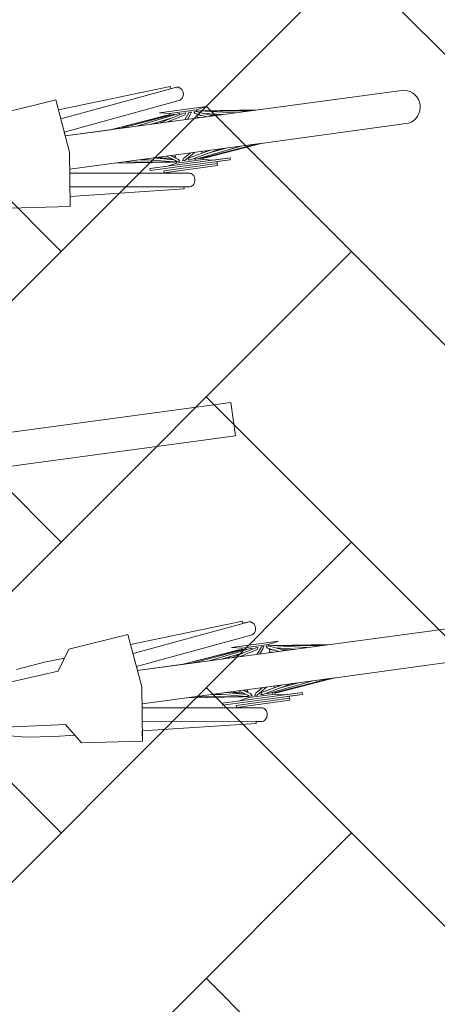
# Model space of a CAD drawing. Header units: metres. Extents: x 737835 to 905050, y 6570742 to 6590316.
# Tile 174 of 256: x 738020.305 to 738020.924, y 6590130.886 to 6590132.346. Entities that reach past the tile are written whole.
import ezdxf

# ---------------------------------------------------------------- set-up
doc = ezdxf.new("R2010")
doc.units = ezdxf.units.M
doc.header["$LTSCALE"] = 0.5
doc.layers.add('AS_jalgrattad', color=252, linetype='Continuous')
doc.layers.add('AS_mõõdud', color=7, linetype='Continuous', lineweight=0)
doc.layers.add('AS_sillutiskivi RG', color=9, linetype='Continuous', lineweight=0)
doc.styles.add('Style-Arial Narrow', font='ARIALN.TTF')
doc.dimstyles.new('ISO-25', dxfattribs={"dimtxt": 2.5, "dimasz": 2.5, "dimexe": 1.25, "dimexo": 0.625, "dimtad": 1, "dimdec": 1, "dimtxsty": 'Standard', "dimcen": 2.5, "dimadec": 0, "dimazin": 0, "dimtfac": 1, "dimtdec": 1, "dimtmove": 0, "dimatfit": 3, "dimfxl": 1, "dimarcsym": 0})

# ---------------------------------------------------------------- blocks, each defined once
blk = doc.blocks.new('A$C6b675ec8')
at = {"layer": 'AS_jalgrattad', "linetype": 'Continuous', "lineweight": 20, "ltscale": 100}
for p, q in [((1262.4, 2480.2), (1272.4, 2400.2)), ((1266, 2450.9), (1441, 2474.5)), ((1268.5, 2431.1), (1445.1, 2455)), ((1482.2, 2440.2), (1412.2, 2440.2)), ((1412.2, 2440.2), (1427.2, 2437.2)), ((1482.2, 2440.2), (1467.2, 2437.2)), ((1558, 2425.2), (1269.3, 2425.2)), ((1422.5, 2435.2), (1336.4, 2425.2)), ((1426.4, 2435.2), (1337.7, 2425.2)), ((1432, 2435.2), (1351.2, 2425.2)), ((1439.4, 2435.2), (1376.4, 2425.2)), ((1430, 2430.5), (1396.6, 2425.2)), ((1409.4, 2427.2), (1404.7, 2425.2)), ((1447.7, 2435.2), (1410.1, 2425.2)), ((1421.2, 2435.2), (1414, 2434.2)), ((1423, 2429.4), (1418.6, 2427.5)), ((1421.2, 2435.2), (1425.9, 2435.2)), ((1421.2, 2435.2), (1421.2, 2435.1)), ((1422.5, 2435.2), (1422.6, 2434.8)), ((1449.4, 2432.2), (1423, 2425.2)), ((1423.3, 2434.9), (1423.4, 2435.2)), ((1425.8, 2435.1), (1425.9, 2435.2)), ((1426.4, 2435.2), (1426.7, 2435.2)), ((1426.7, 2435.2), (1426.8, 2434.6)), ((1427.2, 2434.9), (1426.8, 2434.8)), ((1467.2, 2437.2), (1427.2, 2437.2)), ((1427.2, 2437.2), (1427.2, 2434.6)), ((1427.2, 2430.1), (1427.2, 2429.8)), ((1427.2, 2426.3), (1427.2, 2425.2)), ((1432, 2435.2), (1433.5, 2435.2)), ((1433.5, 2435.2), (1433.3, 2434.2)), ((1439.4, 2435.2), (1441.8, 2435.2)), ((1441.8, 2435.2), (1441.3, 2433.5)), ((1447.7, 2435.2), (1450.9, 2435.2)), ((1456, 2435.2), (1448.2, 2425.2)), ((1450.9, 2435.2), (1449.4, 2432.2)), ((1457.8, 2432.2), (1452.3, 2425.2)), ((1456, 2435.2), (1459.5, 2435.2)), ((1459.5, 2435.2), (1457.8, 2432.2)), ((1463.2, 2435.2), (1466.5, 2435.2)), ((1464.8, 2432.2), (1463.2, 2435.2)), ((1464.8, 2432.2), (1481, 2425.2)), ((1466.5, 2435.2), (1489.6, 2425.2)), ((1467.2, 2437.2), (1467.2, 2434.9)), ((1467.2, 2431.2), (1467.2, 2425.2)), ((1467.2, 2430.1), (1471.3, 2429.4)), ((1467.2, 2429.8), (1475.8, 2427.5)), ((1467.2, 2426.3), (1471.3, 2425.2)), ((1467.6, 2435.2), (1467.9, 2435.2)), ((1467.6, 2435.2), (1467.6, 2434.8)), ((1467.8, 2434.7), (1467.9, 2435.2)), ((1467.9, 2435.2), (1468.5, 2435.1)), ((1468.5, 2435.2), (1473.2, 2435.2)), ((1468.9, 2434.2), (1468.5, 2435.2)), ((1471.3, 2435.2), (1522.4, 2425.2)), ((1473.2, 2435.2), (1546.2, 2425.2)), ((1476.5, 2430.9), (1505.6, 2425.2)), ((1478.3, 2430.1), (1484.2, 2429.4)), ((1480.3, 2434.2), (1558, 2425.2)), ((1484.9, 2427.2), (1497.7, 2425.2)), ((1520.8, 2425.5), (1523.1, 2425.2)), ((1272.4, 2400.2), (1262.4, 2320.2)), ((1268.5, 2369.3), (1445.1, 2345.4)), ((1558, 2375.2), (1269.3, 2375.2)), ((1366.5, 2371.8), (1336.3, 2375.2)), ((1419.1, 2365.5), (1338.1, 2375.2)), ((1421.4, 2365.2), (1353.1, 2375.2)), ((1388, 2373.3), (1374.8, 2375.2)), ((1424, 2365.2), (1379.4, 2375.2)), ((1387.2, 2373.5), (1384.8, 2373.8)), ((1424.3, 2368.5), (1394.4, 2375.2)), ((1420.6, 2370.9), (1400.9, 2373.8)), ((1420.2, 2370.9), (1401.1, 2375.2)), ((1429.4, 2365.2), (1413.9, 2375.2)), ((1423.3, 2369.2), (1419.2, 2369.7)), ((1431.1, 2368.2), (1420.3, 2375.2)), ((1427.2, 2372.7), (1422.5, 2373.8)), ((1426, 2367.4), (1427, 2365.2)), ((1427.2, 2365.6), (1426.8, 2365.7)), ((1427.2, 2375.2), (1427.2, 2370.8)), ((1427.2, 2366.6), (1427.2, 2363.2)), ((1431.1, 2368.2), (1432.8, 2365.2)), ((1436.9, 2365.2), (1438.6, 2368.2)), ((1438.6, 2368.2), (1449.4, 2375.2)), ((1440.3, 2365.2), (1455.8, 2375.2)), ((1445.7, 2365.2), (1447.1, 2368.2)), ((1447.1, 2368.2), (1478.3, 2375.2)), ((1448.7, 2365.2), (1493.3, 2375.2)), ((1454.7, 2365.2), (1455.1, 2366.7)), ((1456.9, 2365.2), (1525.2, 2375.2)), ((1462.8, 2365.2), (1462.8, 2366.1)), ((1463.9, 2365.2), (1547.7, 2375.2)), ((1467.2, 2375.2), (1467.2, 2372.7)), ((1467.2, 2365.6), (1467.2, 2363.2)), ((1467.6, 2365.7), (1467.4, 2365.2)), ((1468.9, 2365.2), (1558, 2375.2)), ((1468.9, 2365.2), (1468.9, 2365.8)), ((1470.4, 2365.2), (1470.3, 2365.4)), ((1470.8, 2365.4), (1470.8, 2365.2)), ((1471.3, 2365.5), (1471.3, 2365.2)), ((1471.8, 2373.8), (1474.1, 2375.2)), ((1472.5, 2365.2), (1472.4, 2365.6)), ((1472.5, 2365.2), (1527.9, 2371.8)), ((1473, 2365.2), (1475.2, 2365.5)), ((1474.2, 2370.9), (1503.4, 2375.2)), ((1493.4, 2373.8), (1500, 2375.2)), ((1387.2, 2360.2), (1507.2, 2360.2)), ((1387.2, 2360.2), (1387.2, 2357.2)), ((1387.2, 2357.2), (1507.2, 2357.2)), ((1407.2, 2354.2), (1487.2, 2354.2)), ((1407.2, 2354.2), (1407.2, 2351.2)), ((1427.2, 2363.2), (1412.2, 2360.2)), ((1423.6, 2365.2), (1421.4, 2365.2)), ((1423.6, 2365.3), (1423.6, 2365.2)), ((1427, 2365.2), (1424, 2365.2)), ((1467.2, 2363.2), (1427.2, 2363.2)), ((1432.8, 2365.2), (1429.4, 2365.2)), ((1440.3, 2365.2), (1436.9, 2365.2)), ((1448.7, 2365.2), (1445.7, 2365.2)), ((1456.9, 2365.2), (1454.7, 2365.2)), ((1463.9, 2365.2), (1462.8, 2365.2)), ((1467.2, 2363.2), (1482.2, 2360.2)), ((1470.4, 2365.2), (1467.4, 2365.2)), ((1470.4, 2365.2), (1470.8, 2365.3)), ((1473, 2365.2), (1470.8, 2365.2)), ((1473, 2365.2), (1473, 2365.3)), ((1507.2, 2360.2), (1507.2, 2357.2)), ((1266, 2349.6), (1441, 2325.9)), ((1262.4, 1680.2), (1272.4, 1600.2)), ((1152.4, 1640.2), (1172.4, 1670.2)), ((1266, 1650.9), (1441, 1674.5)), ((1268.5, 1631.1), (1445.1, 1655)), ((1042.4, 1630.2), (1152.4, 1640.2)), ((1482.2, 1640.2), (1412.2, 1640.2)), ((1412.2, 1640.2), (1427.2, 1637.2)), ((1467.2, 1637.2), (1427.2, 1637.2)), ((1427.2, 1637.2), (1427.2, 1634.6)), ((1482.2, 1640.2), (1467.2, 1637.2)), ((1467.2, 1637.2), (1467.2, 1634.9)), ((1558, 1625.2), (1269.3, 1625.2)), ((1422.5, 1635.2), (1336.4, 1625.2)), ((1426.4, 1635.2), (1337.7, 1625.2)), ((1432, 1635.2), (1351.2, 1625.2)), ((1439.4, 1635.2), (1376.4, 1625.2)), ((1430, 1630.5), (1396.6, 1625.2)), ((1409.4, 1627.2), (1404.7, 1625.2)), ((1447.7, 1635.2), (1410.1, 1625.2)), ((1421.2, 1635.2), (1414, 1634.2)), ((1423, 1629.4), (1418.6, 1627.5)), ((1421.2, 1635.2), (1425.9, 1635.2)), ((1421.2, 1635.2), (1421.2, 1635.1)), ((1422.5, 1635.2), (1422.6, 1634.8)), ((1449.4, 1632.2), (1423, 1625.2)), ((1423.3, 1634.9), (1423.4, 1635.2)), ((1425.8, 1635.1), (1425.9, 1635.2)), ((1426.4, 1635.2), (1426.7, 1635.2)), ((1426.7, 1635.2), (1426.8, 1634.6)), ((1427.2, 1634.9), (1426.8, 1634.8)), ((1427.2, 1630.1), (1427.2, 1629.8)), ((1427.2, 1626.3), (1427.2, 1625.2)), ((1432, 1635.2), (1433.5, 1635.2)), ((1433.5, 1635.2), (1433.3, 1634.2)), ((1439.4, 1635.2), (1441.8, 1635.2)), ((1441.8, 1635.2), (1441.3, 1633.5)), ((1447.7, 1635.2), (1450.9, 1635.2)), ((1456, 1635.2), (1448.2, 1625.2)), ((1450.9, 1635.2), (1449.4, 1632.2)), ((1457.8, 1632.2), (1452.3, 1625.2)), ((1456, 1635.2), (1459.5, 1635.2)), ((1459.5, 1635.2), (1457.8, 1632.2)), ((1463.2, 1635.2), (1466.5, 1635.2)), ((1464.8, 1632.2), (1463.2, 1635.2)), ((1464.8, 1632.2), (1481, 1625.2)), ((1466.5, 1635.2), (1489.6, 1625.2)), ((1467.2, 1631.2), (1467.2, 1625.2)), ((1467.2, 1630.1), (1471.3, 1629.4)), ((1467.2, 1629.8), (1475.8, 1627.5)), ((1467.2, 1626.3), (1471.3, 1625.2)), ((1467.6, 1635.2), (1467.9, 1635.2)), ((1467.6, 1635.2), (1467.6, 1634.8)), ((1467.8, 1634.7), (1467.9, 1635.2)), ((1467.9, 1635.2), (1468.5, 1635.1)), ((1468.5, 1635.2), (1473.2, 1635.2)), ((1468.9, 1634.2), (1468.5, 1635.2)), ((1471.3, 1635.2), (1522.4, 1625.2)), ((1473.2, 1635.2), (1546.2, 1625.2)), ((1476.5, 1630.9), (1505.6, 1625.2)), ((1478.3, 1630.1), (1484.2, 1629.4)), ((1480.3, 1634.2), (1558, 1625.2)), ((1484.9, 1627.2), (1497.7, 1625.2)), ((1520.8, 1625.5), (1523.1, 1625.2)), ((1272.4, 1600.2), (1262.4, 1520.2)), ((1152.4, 1560.2), (1042.4, 1570.2)), ((1268.5, 1569.3), (1445.1, 1545.4)), ((1558, 1575.2), (1269.3, 1575.2)), ((1366.5, 1571.8), (1336.3, 1575.2)), ((1419.1, 1565.5), (1338.1, 1575.2)), ((1421.4, 1565.2), (1353.1, 1575.2)), ((1388, 1573.3), (1374.8, 1575.2)), ((1424, 1565.2), (1379.4, 1575.2)), ((1387.2, 1573.5), (1384.8, 1573.8)), ((1424.3, 1568.5), (1394.4, 1575.2)), ((1420.6, 1570.9), (1400.9, 1573.8)), ((1420.2, 1570.9), (1401.1, 1575.2)), ((1427.2, 1563.2), (1412.2, 1560.2)), ((1429.4, 1565.2), (1413.9, 1575.2)), ((1423.3, 1569.2), (1419.2, 1569.7)), ((1431.1, 1568.2), (1420.3, 1575.2)), ((1423.6, 1565.2), (1421.4, 1565.2)), ((1427.2, 1572.7), (1422.5, 1573.8)), ((1423.6, 1565.3), (1423.6, 1565.2)), ((1427, 1565.2), (1424, 1565.2)), ((1426, 1567.4), (1427, 1565.2)), ((1427.2, 1565.6), (1426.8, 1565.7)), ((1427.2, 1575.2), (1427.2, 1570.8)), ((1427.2, 1566.6), (1427.2, 1563.2)), ((1467.2, 1563.2), (1427.2, 1563.2)), ((1432.8, 1565.2), (1429.4, 1565.2)), ((1431.1, 1568.2), (1432.8, 1565.2)), ((1436.9, 1565.2), (1438.6, 1568.2)), ((1440.3, 1565.2), (1436.9, 1565.2)), ((1438.6, 1568.2), (1449.4, 1575.2)), ((1440.3, 1565.2), (1455.8, 1575.2)), ((1445.7, 1565.2), (1447.1, 1568.2)), ((1448.7, 1565.2), (1445.7, 1565.2)), ((1447.1, 1568.2), (1478.3, 1575.2)), ((1448.7, 1565.2), (1493.3, 1575.2)), ((1454.7, 1565.2), (1455.1, 1566.7)), ((1456.9, 1565.2), (1454.7, 1565.2)), ((1456.9, 1565.2), (1525.2, 1575.2)), ((1462.8, 1565.2), (1462.8, 1566.1)), ((1463.9, 1565.2), (1462.8, 1565.2)), ((1463.9, 1565.2), (1547.7, 1575.2)), ((1467.2, 1575.2), (1467.2, 1572.7)), ((1467.2, 1565.6), (1467.2, 1563.2)), ((1467.2, 1563.2), (1482.2, 1560.2)), ((1467.6, 1565.7), (1467.4, 1565.2)), ((1470.4, 1565.2), (1467.4, 1565.2)), ((1468.9, 1565.2), (1558, 1575.2)), ((1468.9, 1565.2), (1468.9, 1565.8)), ((1470.4, 1565.2), (1470.3, 1565.4)), ((1470.4, 1565.2), (1470.8, 1565.3)), ((1470.8, 1565.4), (1470.8, 1565.2)), ((1473, 1565.2), (1470.8, 1565.2)), ((1471.3, 1565.5), (1471.3, 1565.2)), ((1471.8, 1573.8), (1474.1, 1575.2)), ((1472.5, 1565.2), (1472.4, 1565.6)), ((1472.5, 1565.2), (1527.9, 1571.8)), ((1473, 1565.2), (1475.2, 1565.5)), ((1473, 1565.2), (1473, 1565.3)), ((1474.2, 1570.9), (1503.4, 1575.2)), ((1493.4, 1573.8), (1500, 1575.2)), ((1172.4, 1530.2), (1152.4, 1560.2)), ((1266, 1549.6), (1441, 1525.9)), ((1387.2, 1560.2), (1507.2, 1560.2)), ((1387.2, 1560.2), (1387.2, 1557.2)), ((1387.2, 1557.2), (1507.2, 1557.2)), ((1407.2, 1554.2), (1487.2, 1554.2)), ((1407.2, 1554.2), (1407.2, 1551.2)), ((1507.2, 1560.2), (1507.2, 1557.2))]:
    blk.add_line(p, q, dxfattribs=at)
at = {"layer": 'AS_jalgrattad', "linetype": 'Continuous', "lineweight": 20, "ltscale": 100, "flags": 128}
for points in [[(1172.4, 2470.2), (1262.4, 2480.2), (1264.3, 2465), (1433.4, 2476.9), (1433.6, 2473.6), (1442.4, 2474.7), (1445.3, 2474.2), (1447.9, 2472.6), (1449.9, 2470), (1451, 2467), (1451.3, 2463.8), (1450.7, 2460.6), (1448.8, 2457.3), (1446.4, 2455.5), (1445.1, 2455), (1268.5, 2431.1), (1269.3, 2425.2), (1337.7, 2425.2), (1421.2, 2435.2), (1426.7, 2435.2), (1426.8, 2434.8), (1427.2, 2434.9), (1427.2, 2437.2), (1412.2, 2440.2), (1482.2, 2440.2), (1467.2, 2437.2), (1467.2, 2434.9), (1467.6, 2434.8), (1467.6, 2435.2), (1473.2, 2435.2), (1558, 2425.2), (1776.8, 2424.8, -0.8358), (1776.4, 2375.6), (1555.5, 2375.2), (1473, 2365.2), (1467.4, 2365.2), (1467.6, 2365.7), (1467.2, 2365.6), (1467.2, 2363.2), (1482.2, 2360.2), (1507.2, 2360.2), (1507.2, 2357.2), (1487.2, 2357.2), (1487.2, 2351.2), (1407.2, 2351.2), (1407.1, 2350.6), (1445.1, 2345.4), (1446.8, 2344.7), (1448.3, 2343.7), (1449.3, 2342.5), (1450.2, 2341.2), (1450.8, 2339.7), (1451.2, 2338), (1451.3, 2336.3), (1451.2, 2334.6), (1450.9, 2332.9), (1450.3, 2331.3), (1449.9, 2330.5), (1448.5, 2328.5), (1447.3, 2327.4), (1445.8, 2326.5), (1444.2, 2325.9), (1442.4, 2325.7), (1433.6, 2326.9), (1433.4, 2323.6), (1264.3, 2335.4), (1262.4, 2320.2), (1172.4, 2330.2)], [(1091.5, 1650.7), (1134.1, 1655.9), (1164.3, 1658), (1172.4, 1670.2), (1262.4, 1680.2), (1264.3, 1665), (1433.4, 1676.9), (1433.6, 1673.6), (1442.4, 1674.7), (1445.3, 1674.2), (1447.9, 1672.6), (1449.9, 1670), (1451, 1667), (1451.3, 1663.8), (1450.7, 1660.6), (1448.8, 1657.3), (1446.4, 1655.5), (1445.1, 1655), (1268.5, 1631.1), (1269.3, 1625.2), (1337.7, 1625.2), (1421.2, 1635.2), (1426.7, 1635.2), (1426.8, 1634.8), (1427.2, 1634.9), (1427.2, 1637.2), (1412.2, 1640.2), (1482.2, 1640.2), (1467.2, 1637.2), (1467.2, 1634.9), (1467.6, 1634.8), (1467.6, 1635.2), (1473.2, 1635.2), (1558, 1625.2), (1776.8, 1624.8, -0.8358)]]:
    blk.add_lwpolyline(points, format="xyb", dxfattribs=at)
blk.add_lwpolyline([(1776.4, 1575.6), (1555.5, 1575.2), (1473, 1565.2), (1467.4, 1565.2), (1467.6, 1565.7), (1467.2, 1565.6), (1467.2, 1563.2), (1482.2, 1560.2), (1507.2, 1560.2), (1507.2, 1557.2), (1487.2, 1557.2), (1487.2, 1551.2), (1407.2, 1551.2), (1407.1, 1550.6), (1445.1, 1545.4), (1446.8, 1544.7), (1448.3, 1543.7), (1449.3, 1542.5), (1450.2, 1541.2), (1450.8, 1539.7), (1451.2, 1538), (1451.3, 1536.3), (1451.2, 1534.6), (1450.9, 1532.9), (1450.3, 1531.3), (1449.9, 1530.5), (1448.5, 1528.5), (1447.3, 1527.4), (1445.8, 1526.5), (1444.2, 1525.9), (1442.4, 1525.7), (1433.6, 1526.9), (1433.4, 1523.6), (1264.3, 1535.4), (1262.4, 1520.2), (1172.4, 1530.2), (1164.3, 1542.4), (1134.1, 1544.5), (1091.5, 1549.7), (1022.5, 1565)], dxfattribs=at)
blk = doc.blocks.new('*D84')
at = {"layer": 'AS_mõõdud', "color": 0, "lineweight": -2, "transparency": 16777216}
for p, q in [((738003.5864, 6590244.8915), (738005.5275, 6590245.154)), ((738004.6437, 6590244.2272), (738022.8644, 6590109.487)), ((738022.0215, 6590108.5657), (738023.9626, 6590108.8282))]:
    blk.add_line(p, q, dxfattribs=at)
at = {"layer": 'AS_mõõdud', "color": 0, "transparency": 16777216}
for points in [[(738004.7758, 6590244.245), (738004.5116, 6590244.2093), (738004.5365, 6590245.02)], [(738022.9965, 6590109.5048), (738022.7323, 6590109.4691), (738022.9716, 6590108.6942)]]:
    blk.add_solid(points, dxfattribs=at)
at = {"layer": 'Defpoints', "color": 0, "transparency": 16777216}
for p in [(738003.2891, 6590244.8513), (738022.9716, 6590108.6942), (738021.7242, 6590108.5255)]:
    blk.add_point(p, dxfattribs=at)
at = {"layer": 'AS_mõõdud', "color": 0, "transparency": 16777216, "insert": (738014.4882, 6590176.9564), "char_height": 1, "attachment_point": 5, "rotation": 277.7013, "style": 'Style-Arial Narrow'}
blk.add_mtext('{\\fArial Narrow|b0|i0|c186|p39;pikkus }137,6m', dxfattribs=at)

msp = doc.modelspace()

# ---------------------------------------------------------------- hatches: boundary and pattern name
at = {"layer": 'AS_sillutiskivi RG'}
h = msp.add_hatch(dxfattribs=at)
h.set_pattern_fill('AR-HBONE', color=256, scale=0.003)
edge = h.paths.add_edge_path()
edge.add_line((737983.4831, 6590103.3519), (737979.074, 6590135.9556))
edge.add_line((737979.074, 6590135.9556), (737979.0869, 6590135.9573))
edge.add_line((737979.0869, 6590135.9573), (737977.7842, 6590145.5906))
edge.add_line((737977.7842, 6590145.5906), (737983.7885, 6590146.4026))
edge.add_line((737983.7885, 6590146.4026), (737980.9769, 6590167.179))
edge.add_line((737980.9769, 6590167.179), (737978.9903, 6590166.9411))
edge.add_line((737978.9903, 6590166.9411), (737980.2469, 6590157.6495))
edge.add_arc((737977.2676, 6590157.2476), 3.0062, -31.36, 7.6818, ccw=False)
edge.add_line((737979.8347, 6590155.6832), (737976.8189, 6590150.4909))
edge.add_arc((737975.5218, 6590151.2442), 1.5, 187.7015, 329.851, ccw=False)
edge.add_line((737974.0353, 6590151.0432), (737972.7645, 6590160.4403))
edge.add_arc((737975.7375, 6590160.8423), 3, 149.5332, 187.7015, ccw=False)
edge.add_line((737973.1517, 6590162.3635), (737976.1705, 6590167.4952))
edge.add_arc((737977.4787, 6590166.7004), 1.5307, 9.0476, 148.7195, ccw=False)
edge.add_line((737978.9903, 6590166.9411), (737980.9769, 6590167.179))
edge.add_line((737980.9769, 6590167.179), (737979.0776, 6590181.2231))
edge.add_line((737979.0776, 6590181.2231), (737976.4692, 6590180.88))
edge.add_arc((737961.7924, 6590184.6366), 15.15, 329.53325, 345.64327, ccw=False)
edge.add_line((737974.8505, 6590176.955), (737968.8776, 6590166.797))
edge.add_line((737968.8776, 6590166.797), (737971.5396, 6590147.1121))
edge.add_arc((737968.5667, 6590146.7101), 3, -30.149, 7.7015, ccw=False)
edge.add_line((737971.1608, 6590145.2033), (737965.9949, 6590136.3091))
edge.add_line((737965.9949, 6590136.3091), (737966.6562, 6590131.4747))
edge.add_line((737966.6562, 6590131.4747), (737973.9909, 6590124.2812))
edge.add_arc((737971.8903, 6590122.1394), 3, 7.7059, 45.5564, ccw=False)
edge.add_line((737974.8632, 6590122.5417), (737975.8293, 6590115.3976))
edge.add_arc((737969.8834, 6590114.5935), 6, -30.46675, 7.7015, ccw=False)
edge.add_line((737975.055, 6590111.5513), (737970.4519, 6590103.7279))
edge.add_line((737970.4519, 6590103.7279), (737963.3687, 6590102.7698))
edge.add_line((737963.3687, 6590102.7698), (737963.4853, 6590101.9036))
edge.add_line((737963.4853, 6590101.9036), (737964.26, 6590096.15))
edge.add_line((737964.26, 6590096.15), (737968.0449, 6590096.6769))
edge.add_line((737968.0449, 6590096.6769), (738030.6108, 6590105.3769))
edge.add_line((738030.6108, 6590105.3769), (738029.7403, 6590111.6835))
edge.add_arc((738027.7647, 6590111.4207), 1.993, -82.4541, 7.5781, ccw=False)
edge.add_line((738028.0265, 6590109.445), (738027.6517, 6590109.3943))
edge.add_line((738027.6517, 6590109.3943), (738021.7249, 6590108.5239))
edge.add_line((738021.7249, 6590108.5239), (737983.4831, 6590103.3519))
edge = h.paths.add_edge_path(flags=16)
edge.add_arc((737977.2594, 6590103.7308), 2.25, 0, 360)
h = msp.add_hatch(dxfattribs=at)
h.set_pattern_fill('AR-HBONE', color=256, scale=0.003)
edge = h.paths.add_edge_path()
edge.add_line((738017.2914, 6590141.2937), (738023.7939, 6590142.173))
edge.add_arc((738023.526, 6590144.155), 2, 277.6998, 366.5438)
edge.add_line((738025.5129, 6590144.3829), (738026.4036, 6590137.468))
edge.add_arc((738024.4201, 6590137.2122), 2, 7.3479, 97.6998)
edge.add_line((738024.1521, 6590139.1942), (738023.6314, 6590139.1238))
edge.add_arc((738023.8994, 6590137.1418), 2, 97.6998, 187.7015)
edge.add_line((738021.9174, 6590136.8738), (738025.4017, 6590111.1082))
edge.add_arc((738027.3837, 6590111.3763), 2, 187.7015, 277.7015)
edge.add_line((738027.6517, 6590109.3943), (738021.7251, 6590108.5229))
edge.add_line((738021.7251, 6590108.5229), (738017.6954, 6590138.3207))
edge.add_line((738017.6954, 6590138.3207), (738017.2914, 6590141.2937))
edge = h.paths.add_edge_path(flags=16)
edge.add_line((738017.9469, 6590140.3682), (738024.1521, 6590139.1942))
edge.add_line((738024.1521, 6590139.1942), (738025.2427, 6590139.3107))

# ---------------------------------------------------------------- linework, layer by layer
at = {"layer": 'AS_jalgrattad', "color": 7, "linetype": 'Continuous', "lineweight": 20, "ltscale": 100}
msp.add_lwpolyline([(738019.6271, 6590131.6444), (738019.6338, 6590131.5949), (738020.6248, 6590131.7289), (738020.6181, 6590131.7785), (738019.6271, 6590131.6444)], dxfattribs=at)

# ---------------------------------------------------------------- block references
at = {"layer": 'AS_jalgrattad', "xscale": 0.001, "yscale": 0.001, "zscale": 0.001, "rotation": 7.701504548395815}
msp.add_blockref('A$C6b675ec8', (738019.4394, 6590129.6004), dxfattribs=at)

# ---------------------------------------------------------------- dimensions: what is measured, and where the dimension line sits
at = {"layer": 'AS_mõõdud'}
dim = msp.add_aligned_dim(p1=(738003.2891, 6590244.8513), p2=(738021.7242, 6590108.5255), distance=1.2588, text='{\\fArial Narrow|b0|i0|c186|p39;pikkus }<>m', dimstyle='ISO-25', override={"dimtxt": 1, "dimasz": 0.8, "dimexe": 1, "dimexo": 0.3, "dimgap": 0.1, "dimtxsty": 'Style-Arial Narrow', "dimtmove": 1}, dxfattribs=at)
dim.commit()
dim.dimension.update_dxf_attribs({"geometry": '*D84', "text_midpoint": (738014.4882, 6590176.9564)})

doc.saveas('drawing.dxf')
